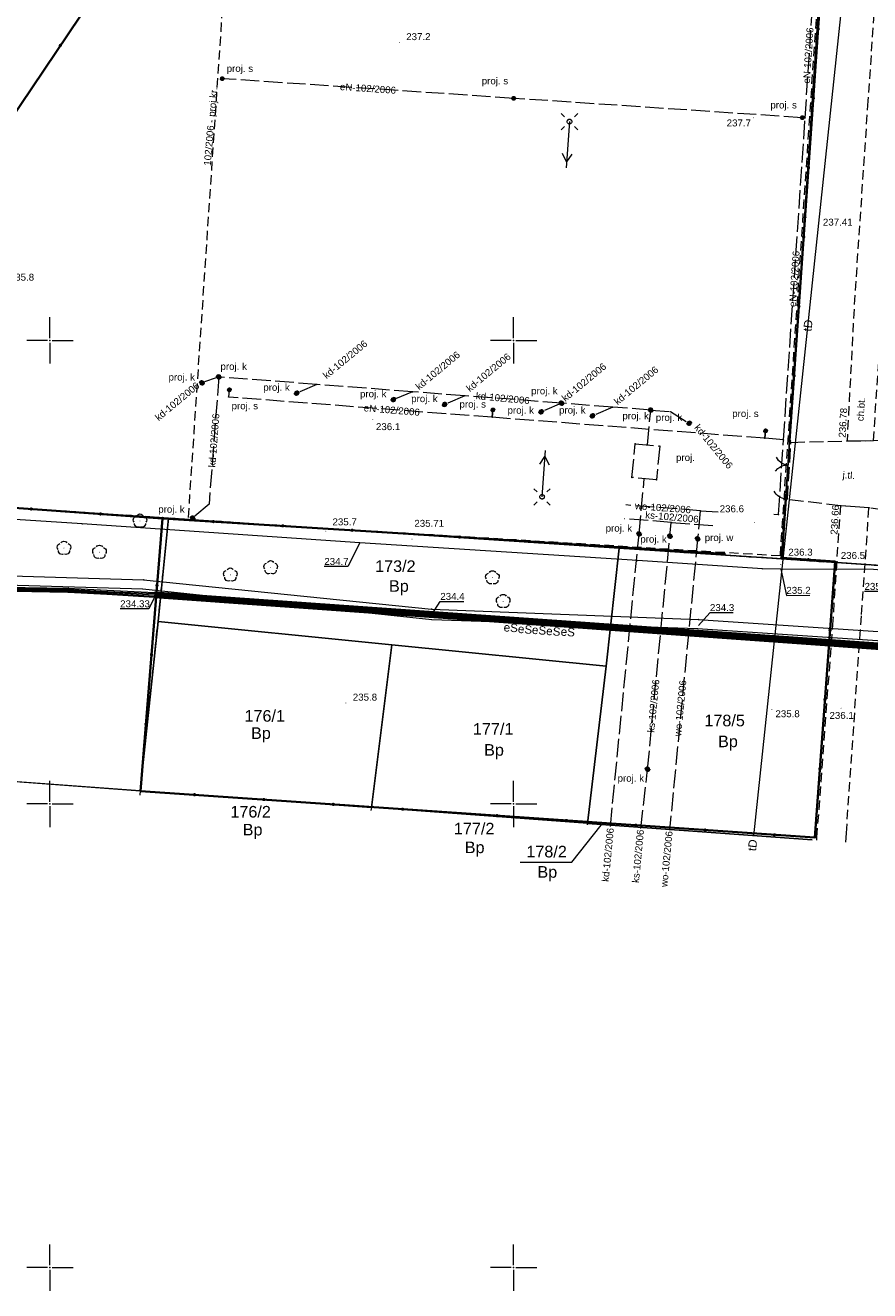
# Model space of a CAD drawing. Header units: metres. Extents: x 6603648 to 6604252, y 5739748 to 5740166.
# Tile 83 of 114: x 6604047 to 6604138, y 5739748 to 5739884. Entities that reach past the tile are written whole.
import ezdxf
from ezdxf.enums import TextEntityAlignment as Align

# ---------------------------------------------------------------- set-up
doc = ezdxf.new("R2010")
doc.units = ezdxf.units.M
doc.header["$PDSIZE"] = 0.75
for name, pattern in [('ARK_LIN', [50, 50, 0]), ('PRZER1-1', [1, 0.5, -0.5]), ('PRZER2-1', [1.5, 1, -0.5]), ('PRZER3-1', [2, 1.5, -0.5]), ('PRZER4-1', [2.5, 2, -0.5])]:
    doc.linetypes.add(name, pattern=pattern)
doc.layers.get('0').update_dxf_attribs({"linetype": 'CONTINUOUS'})
for name, color, linetype, lineweight, true_color in [('GEPPGD', 7, 'CONTINUOUS', 18, 0x008000), ('GESDZI', 7, 'CONTINUOUS', 18, 0x008000), ('GESDZI_O', 7, 'CONTINUOUS', 18, 0x008000), ('GESUZY', 7, 'CONTINUOUS', 18, 0x008000), ('GESUZY_O', 7, 'CONTINUOUS', 18, 0x008000), ('GPLKRW', 9, 'CONTINUOUS', 18, 0x808080), ('GPLKRW_O', 9, 'CONTINUOUS', 18, 0x808080), ('GSLKBR', 7, 'CONTINUOUS', 18, 0x0a0909), ('GSLKFU', 7, 'CONTINUOUS', 18, 0x0a0909), ('GSLKOG', 7, 'CONTINUOUS', 35, 0x0a0909), ('GSPPRB', 7, 'CONTINUOUS', 18, 0x0a0909), ('GSPRDL', 7, 'CONTINUOUS', 18, 0x008000), ('GSPWPN', 7, 'CONTINUOUS', 13, 0x0a0909), ('GSPWPN_O', 7, 'CONTINUOUS', 13, 0x0a0909), ('GSPWPS', 7, 'CONTINUOUS', 13, 0x0a0909), ('GSPWPS_O', 7, 'CONTINUOUS', 13, 0x0a0909), ('GSSINN', 7, 'CONTINUOUS', 18, 0x0a0909), ('GSSKOA', 7, 'CONTINUOUS', 18, 0x0a0909), ('GSSKOA_O', 7, 'CONTINUOUS', 18, 0x0a0909), ('GSSKOD', 7, 'CONTINUOUS', 18, 0x0a0909), ('GSSKOD_O', 7, 'CONTINUOUS', 18, 0x0a0909), ('GULENN', 1, 'CONTINUOUS', 18, 0xff0000), ('GULEOR', 1, 'CONTINUOUS', 35, 0xff0000), ('GULESN', 1, 'CONTINUOUS', 18, 0xff0000), ('GULESN_O', 1, 'CONTINUOUS', 18, 0xff0000), ('GULEWN', 1, 'CONTINUOUS', 18, 0xff0000), ('GULTPR', 7, 'CONTINUOUS', 18, 0xff9100), ('GULTPR_O', 7, 'CONTINUOUS', 18, 0xff9100), ('GUPISL', 7, 'CONTINUOUS', 18, 0x0a0909), ('GZLENN', 1, 'CONTINUOUS', 18, 0xff0000), ('GZLENN_O', 1, 'CONTINUOUS', 18, 0xff0000), ('GZLKDP', 7, 'CONTINUOUS', 18, 0x803300), ('GZLKDP_O', 7, 'CONTINUOUS', 18, 0x803300), ('GZLKSP', 7, 'CONTINUOUS', 18, 0x803300), ('GZLKSP_O', 7, 'CONTINUOUS', 18, 0x803300), ('GZLWOP', 5, 'CONTINUOUS', 18, 0x0000ff), ('GZLWOP_O', 5, 'CONTINUOUS', 18, 0x0000ff), ('GZPISL', 7, 'CONTINUOUS', 18, 0x0a0909), ('GZPISL_O', 7, 'CONTINUOUS', 18, 0x0a0909), ('GZPKKS', 7, 'CONTINUOUS', 18, 0x803300), ('GZPKKS_O', 7, 'CONTINUOUS', 18, 0x803300), ('GZPKSD', 7, 'CONTINUOUS', 18, 0x803300), ('GZPKSD_O', 7, 'CONTINUOUS', 18, 0x803300), ('GZPWSD', 5, 'CONTINUOUS', 18, 0x0000ff), ('GZPWSD_O', 5, 'CONTINUOUS', 18, 0x0000ff), ('GZSIKP', 7, 'CONTINUOUS', 18, 0x0a0909), ('GZSIKP_O', 7, 'CONTINUOUS', 18, 0x0a0909)]:
    doc.layers.add(name, color=color, linetype=linetype, lineweight=lineweight, true_color=true_color)
doc.layers.add('GUPESH', color=1, linetype='CONTINUOUS', true_color=0xff0000)
doc.layers.add('GUPESH_O', color=1, linetype='CONTINUOUS', true_color=0xff0000)
doc.layers.add('PKT_ARK', color=7, linetype='ARK_LIN', lineweight=18)
doc.styles.add('Arial', font='arial.ttf')

# ---------------------------------------------------------------- blocks, each defined once
blk = doc.blocks.new('GSPPRB0')
at = {"color": 0, "lineweight": 18}
blk.add_lwpolyline([(-0.007955, 0.0225), (0.007955, 0.0225), (0.0225, 0.007955), (0.0225, -0.007955), (0.007955, -0.0225), (-0.007955, -0.0225), (-0.0225, -0.007955), (-0.0225, 0.007955)], close=True, dxfattribs=at)
blk = doc.blocks.new('GSPWPS1')
blk.add_hatch(color=0).paths.add_polyline_path([(0, 0.045), (-0.011647, 0.043467), (-0.0225, 0.038971), (-0.03182, 0.03182), (-0.038971, 0.0225), (-0.043467, 0.011647), (-0.045, 0), (-0.043467, -0.011647), (-0.038971, -0.0225), (-0.03182, -0.03182), (-0.0225, -0.038971), (-0.011647, -0.043467), (0, -0.045), (0.011647, -0.043467), (0.0225, -0.038971), (0.03182, -0.03182), (0.038971, -0.0225), (0.043467, -0.011647), (0.045, 0), (0.043467, 0.011647), (0.038971, 0.0225), (0.03182, 0.03182), (0.0225, 0.038971), (0.011647, 0.043467)])
blk = doc.blocks.new('GUPESH1')
blk.add_hatch(color=0).paths.add_polyline_path([(0, 0.045), (-0.011647, 0.043467), (-0.0225, 0.038971), (-0.03182, 0.03182), (-0.038971, 0.0225), (-0.043467, 0.011647), (-0.045, 0), (-0.043467, -0.011647), (-0.038971, -0.0225), (-0.03182, -0.03182), (-0.0225, -0.038971), (-0.011647, -0.043467), (0, -0.045), (0.011647, -0.043467), (0.0225, -0.038971), (0.03182, -0.03182), (0.038971, -0.0225), (0.043467, -0.011647), (0.045, 0), (0.043467, 0.011647), (0.038971, 0.0225), (0.03182, 0.03182), (0.0225, 0.038971), (0.011647, 0.043467)])
blk = doc.blocks.new('GSPRDL1')
blk.add_hatch(color=0).paths.add_polyline_path([(-0.045, 0), (-0.042798, -0.013906), (-0.036406, -0.02645), (-0.02645, -0.036406), (-0.013906, -0.042798), (0, -0.045), (0.013906, -0.042798), (0.02645, -0.036406), (0.036406, -0.02645), (0.042798, -0.013906), (0.045, 0), (0.042798, 0.013906), (0.036406, 0.02645), (0.02645, 0.036406), (0.013906, 0.042798), (0, 0.045), (-0.013906, 0.042798), (-0.02645, 0.036406), (-0.036406, 0.02645), (-0.042798, 0.013906)])
at = {"color": 0}
for points in [[(-0.646351, 0.068773), (-0.677512, 0.194901), (-0.663766, 0.324092), (-0.606763, 0.440839), (-0.513345, 0.531129), (-0.394725, 0.584125), (-0.265141, 0.593465)], [(-0.134326, 0.635969), (-0.024001, 0.70458), (0.103115, 0.731429), (0.231763, 0.713292), (0.346501, 0.652348), (0.433559, 0.55591), (0.482485, 0.435555)], [(0.563333, 0.324277), (0.662679, 0.240553), (0.727494, 0.127956), (0.75, 0), (0.727494, -0.127956), (0.662679, -0.240553), (0.563333, -0.324277)], [(-0.265141, -0.593465), (-0.394725, -0.584125), (-0.513345, -0.531129), (-0.606763, -0.440839), (-0.663766, -0.324092), (-0.677512, -0.194901), (-0.646351, -0.068773)], [(0.482485, -0.435555), (0.433559, -0.55591), (0.346501, -0.652348), (0.231763, -0.713292), (0.103115, -0.731429), (-0.024001, -0.70458), (-0.134326, -0.635969)]]:
    blk.add_lwpolyline(points, dxfattribs=at)
blk = doc.blocks.new('GSPWPN1')
blk.add_hatch(color=0).paths.add_polyline_path([(0, 0.045), (-0.011647, 0.043467), (-0.0225, 0.038971), (-0.03182, 0.03182), (-0.038971, 0.0225), (-0.043467, 0.011647), (-0.045, 0), (-0.043467, -0.011647), (-0.038971, -0.0225), (-0.03182, -0.03182), (-0.0225, -0.038971), (-0.011647, -0.043467), (0, -0.045), (0.011647, -0.043467), (0.0225, -0.038971), (0.03182, -0.03182), (0.038971, -0.0225), (0.043467, -0.011647), (0.045, 0), (0.043467, 0.011647), (0.038971, 0.0225), (0.03182, 0.03182), (0.0225, 0.038971), (0.011647, 0.043467)])
blk = doc.blocks.new('GZPWSD1')
at = {"color": 0}
for points in [[(-0.25, 0), (-0.241481, 0.064705), (-0.216506, 0.125), (-0.176777, 0.176777), (-0.125, 0.216506), (-0.064705, 0.241481), (0, 0.25)], [(0.25, 0), (0.241481, -0.064705), (0.216506, -0.125), (0.176777, -0.176777), (0.125, -0.216506), (0.064705, -0.241481), (0, -0.25)]]:
    blk.add_lwpolyline(points, dxfattribs=at)
at = {"color": 7, "lineweight": 50, "true_color": 0xffffff}
blk.add_lwpolyline([(0, 0.125), (-0.038627, 0.118882), (-0.073473, 0.101127), (-0.101127, 0.073473), (-0.118882, 0.038627), (-0.125, 0), (-0.118882, -0.038627), (-0.101127, -0.073473), (-0.073473, -0.101127), (-0.038627, -0.118882), (0, -0.125), (0.038627, -0.118882), (0.073473, -0.101127), (0.101127, -0.073473), (0.118882, -0.038627), (0.125, 0), (0.118882, 0.038627), (0.101127, 0.073473), (0.073473, 0.101127), (0.038627, 0.118882)], close=True, dxfattribs=at)
blk = doc.blocks.new('GZPKSD1')
at = {"color": 0}
for points in [[(-0.25, 0), (-0.241481, 0.064705), (-0.216506, 0.125), (-0.176777, 0.176777), (-0.125, 0.216506), (-0.064705, 0.241481), (0, 0.25)], [(0.25, 0), (0.241481, -0.064705), (0.216506, -0.125), (0.176777, -0.176777), (0.125, -0.216506), (0.064705, -0.241481), (0, -0.25)]]:
    blk.add_lwpolyline(points, dxfattribs=at)
at = {"color": 7, "lineweight": 50, "true_color": 0xffffff}
blk.add_lwpolyline([(0, 0.125), (-0.038627, 0.118882), (-0.073473, 0.101127), (-0.101127, 0.073473), (-0.118882, 0.038627), (-0.125, 0), (-0.118882, -0.038627), (-0.101127, -0.073473), (-0.073473, -0.101127), (-0.038627, -0.118882), (0, -0.125), (0.038627, -0.118882), (0.073473, -0.101127), (0.101127, -0.073473), (0.118882, -0.038627), (0.125, 0), (0.118882, 0.038627), (0.101127, 0.073473), (0.073473, 0.101127), (0.038627, 0.118882)], close=True, dxfattribs=at)
blk = doc.blocks.new('GZPKKS1')
at = {"color": 0}
for points in [[(-0.25, 0), (-0.241481, 0.064705), (-0.216506, 0.125), (-0.176777, 0.176777), (-0.125, 0.216506), (-0.064705, 0.241481), (0, 0.25)], [(0.25, 0), (0.241481, -0.064705), (0.216506, -0.125), (0.176777, -0.176777), (0.125, -0.216506), (0.064705, -0.241481), (0, -0.25)]]:
    blk.add_lwpolyline(points, dxfattribs=at)
at = {"color": 7, "lineweight": 50, "true_color": 0xffffff}
blk.add_lwpolyline([(0, 0.125), (-0.038627, 0.118882), (-0.073473, 0.101127), (-0.101127, 0.073473), (-0.118882, 0.038627), (-0.125, 0), (-0.118882, -0.038627), (-0.101127, -0.073473), (-0.073473, -0.101127), (-0.038627, -0.118882), (0, -0.125), (0.038627, -0.118882), (0.073473, -0.101127), (0.101127, -0.073473), (0.118882, -0.038627), (0.125, 0), (0.118882, 0.038627), (0.101127, 0.073473), (0.073473, 0.101127), (0.038627, 0.118882)], close=True, dxfattribs=at)
blk = doc.blocks.new('GUPISL1_4')
at = {"color": 0}
blk.add_lwpolyline([(0.25, 0), (0.241481, -0.064705), (0.216506, -0.125), (0.176777, -0.176777), (0.125, -0.216506), (0.064705, -0.241481), (0, -0.25), (-0.064705, -0.241481), (-0.125, -0.216506), (-0.176777, -0.176777), (-0.216506, -0.125), (-0.241481, -0.064705), (-0.25, 0), (-0.241481, 0.064705), (-0.216506, 0.125), (-0.176777, 0.176777), (-0.125, 0.216506), (-0.064705, 0.241481), (0, 0.25), (0.064705, 0.241481), (0.125, 0.216506), (0.176777, 0.176777), (0.216506, 0.125), (0.241481, 0.064705)], close=True, dxfattribs=at)
blk = doc.blocks.new('GUPISL1_10')
at = {"color": 0}
for points in [[(-0.883883, 0.883883), (-0.53033, 0.53033)], [(0.883883, 0.883883), (0.53033, 0.53033)], [(-0.883883, -0.883883), (-0.53033, -0.53033)], [(0.883883, -0.883883), (0.53033, -0.53033)]]:
    blk.add_lwpolyline(points, dxfattribs=at)
blk.add_lwpolyline([(0.25, 0), (0.234922, -0.085505), (0.19151, -0.160697), (0.125, -0.216507), (0.064705, -0.241482), (0, -0.25), (-0.064705, -0.241482), (-0.125, -0.216507), (-0.183262, -0.170042), (-0.225242, -0.10847), (-0.247207, -0.03726), (-0.247207, 0.03726), (-0.225242, 0.10847), (-0.183262, 0.170042), (-0.125, 0.216507), (-0.05563, 0.243732), (0.018682, 0.2493), (0.091335, 0.232718), (0.155872, 0.195458), (0.20656, 0.14083), (0.238893, 0.07369)], close=True, dxfattribs=at)
blk = doc.blocks.new('GEPPGD1_2')
blk.add_hatch(color=0).paths.add_polyline_path([(-0.045, 0), (-0.042798, -0.013906), (-0.036406, -0.02645), (-0.02645, -0.036406), (-0.013906, -0.042798), (0, -0.045), (0.013906, -0.042798), (0.02645, -0.036406), (0.036406, -0.02645), (0.042798, -0.013906), (0.045, 0), (0.042798, 0.013906), (0.036406, 0.02645), (0.02645, 0.036406), (0.013906, 0.042798), (0, 0.045), (-0.013906, 0.042798), (-0.02645, 0.036406), (-0.036406, 0.02645), (-0.042798, 0.013906)])
blk = doc.blocks.new('GZPISL1')
at = {"color": 0}
for points in [[(-0.2, 0), (-0.193185, 0.051764), (-0.173205, 0.1), (-0.141421, 0.141421), (-0.1, 0.173205), (-0.051764, 0.193185), (0, 0.2)], [(0.2, 0), (0.193185, -0.051764), (0.173205, -0.1), (0.141421, -0.141421), (0.1, -0.173205), (0.051764, -0.193185), (0, -0.2)]]:
    blk.add_lwpolyline(points, dxfattribs=at)
at = {"color": 7, "lineweight": 50, "true_color": 0xffffff}
blk.add_lwpolyline([(0, 0.1), (-0.030902, 0.095106), (-0.058779, 0.080902), (-0.080902, 0.058779), (-0.095106, 0.030902), (-0.1, 0), (-0.095106, -0.030902), (-0.080902, -0.058779), (-0.058779, -0.080902), (-0.030902, -0.095106), (0, -0.1), (0.030902, -0.095106), (0.058779, -0.080902), (0.080902, -0.058779), (0.095106, -0.030902), (0.1, 0), (0.095106, 0.030902), (0.080902, 0.058779), (0.058779, 0.080902), (0.030902, 0.095106)], close=True, dxfattribs=at)
blk = doc.blocks.new('GSLKFU1')
at = {"color": 0}
blk.add_lwpolyline([(0, 0), (-0.012833, -0.195789), (-0.051111, -0.388229), (-0.114181, -0.574025), (-0.200962, -0.75), (-0.30997, -0.913142), (-0.43934, -1.06066), (-0.586858, -1.19003), (-0.75, -1.299038)], dxfattribs=at)
blk = doc.blocks.new('GSLKBR1')
at = {"color": 0}
for points in [[(0, 0), (-0.051111, -0.388229), (-0.200962, -0.75), (-0.43934, -1.06066), (-0.75, -1.299038)], [(0.75, -1.299038), (0.43934, -1.06066), (0.200962, -0.75), (0.051111, -0.388229), (0, 0)]]:
    blk.add_lwpolyline(points, dxfattribs=at)
blk = doc.blocks.new('GSLKOG2')
blk.add_hatch(color=0).paths.add_polyline_path([(0, 0.175), (-0.045293, 0.169037), (-0.0875, 0.151554), (-0.123744, 0.123744), (-0.151554, 0.0875), (-0.169037, 0.045293), (-0.175, 0), (-0.169037, -0.045293), (-0.151554, -0.0875), (-0.123744, -0.123744), (-0.0875, -0.151554), (-0.045293, -0.169037), (0, -0.175), (0.045293, -0.169037), (0.0875, -0.151554), (0.123744, -0.123744), (0.151554, -0.0875), (0.169037, -0.045293), (0.175, 0), (0.169037, 0.045293), (0.151554, 0.0875), (0.123744, 0.123744), (0.0875, 0.151554), (0.045293, 0.169037)])
blk = doc.blocks.new('GSLKOG1')
blk.add_hatch(color=0).paths.add_polyline_path([(0, 0.175), (-0.045293, 0.169037), (-0.0875, 0.151554), (-0.123744, 0.123744), (-0.151554, 0.0875), (-0.169037, 0.045293), (-0.175, 0), (-0.169037, -0.045293), (-0.151554, -0.0875), (-0.123744, -0.123744), (-0.0875, -0.151554), (-0.045293, -0.169037), (0, -0.175), (0.045293, -0.169037), (0.0875, -0.151554), (0.123744, -0.123744), (0.151554, -0.0875), (0.169037, -0.045293), (0.175, 0), (0.169037, 0.045293), (0.151554, 0.0875), (0.123744, 0.123744), (0.0875, 0.151554), (0.045293, 0.169037)])
blk = doc.blocks.new('GULENN1')
at = {"color": 0}
for points in [[(0, 0), (5, 0)], [(3.491081, 0.5), (4.357107, 0), (3.491081, -0.5)]]:
    blk.add_lwpolyline(points, dxfattribs=at)
blk = doc.blocks.new('ASS_SYM', base_point=(826.5, 303.25))
at = {"layer": 'PKT_ARK'}
for p, q in [((826.5, 303.5), (826.5, 305.75)), ((826.25, 303.25), (824, 303.25)), ((826.75, 303.25), (829, 303.25)), ((826.5, 303), (826.5, 300.75))]:
    blk.add_line(p, q, dxfattribs=at)
blk.add_point((826.5, 303.25), dxfattribs=at)
blk.add_point((826.5, 303.25), dxfattribs=at)

msp = doc.modelspace()

# ---------------------------------------------------------------- linework, layer by layer
at = {"layer": 'GESDZI', "color": 96, "linetype": 'Continuous', "lineweight": 18, "true_color": 0x008000}
for p, q in [((6604134.09, 5739903.98), (6604131.95, 5739871.82)), ((6604131.95, 5739871.82), (6604131.15, 5739859.81)), ((6604131.15, 5739859.81), (6604129.12, 5739829.44)), ((6604062.77, 5739830.84), (6604014.55, 5739834.06)), ((6604111.39, 5739827.61), (6604062.77, 5739830.84)), ((6604129.12, 5739829.44), (6604128.92, 5739826.44)), ((6604128.92, 5739826.44), (6604111.39, 5739827.61)), ((6604011.16, 5739804.97), (6604059.73, 5739801.43)), ((6604059.73, 5739801.43), (6604059.68, 5739800.97)), ((6604059.73, 5739801.43), (6604084.66, 5739799.61)), ((6604084.66, 5739799.61), (6604084.62, 5739799.3))]:
    msp.add_line(p, q, dxfattribs=at)
for points in [[(6604196.08, 5739821.95), (6604163.88, 5739824.11), (6604151.94, 5739824.9), (6604128.92, 5739826.44), (6604129.12, 5739829.44), (6604131.15, 5739859.81), (6604131.95, 5739871.82), (6604134.09, 5739903.98), (6604135.4, 5739923.52), (6604136.19, 5739935.43), (6604162.47, 5739933.62), (6604172.74, 5739932.92), (6604174.97, 5739932.82), (6604197.3, 5739931.89), (6604203.44, 5739931.58), (6604202.44, 5739916.9), (6604201.1, 5739896.98), (6604199.76, 5739877.24), (6604198.87, 5739863.88), (6604198.07, 5739851.9)], [(6604011.16, 5739804.97), (6604013.43, 5739824.3), (6604014.55, 5739834.06), (6604062.77, 5739830.84), (6604061.66, 5739819.7), (6604059.73, 5739801.43)], [(6604086.88, 5739817.18), (6604061.66, 5739819.7), (6604062.77, 5739830.84), (6604111.39, 5739827.61), (6604109.98, 5739814.88)], [(6604061.66, 5739819.7), (6604086.88, 5739817.18), (6604084.66, 5739799.61), (6604059.73, 5739801.43)], [(6604084.66, 5739799.61), (6604086.88, 5739817.18), (6604109.98, 5739814.88), (6604107.99, 5739797.9)]]:
    msp.add_lwpolyline(points, close=True, dxfattribs=at)
for points in [[(6604132.2, 5739796.13), (6604107.99, 5739797.9), (6604109.98, 5739814.88), (6604111.39, 5739827.61), (6604128.92, 5739826.44), (6604151.94, 5739824.9), (6604148.93, 5739795.01)], [(6604107.97, 5739797.75), (6604107.99, 5739797.9), (6604132.2, 5739796.13)]]:
    msp.add_lwpolyline(points, dxfattribs=at)
at = {"layer": 'GESDZI_O', "color": 96, "linetype": 'Continuous', "lineweight": 0, "true_color": 0x008000}
msp.add_lwpolyline([(6604100.7, 5739793.73), (6604106.27, 5739793.73), (6604109.45, 5739797.71)], dxfattribs=at)
at = {"layer": 'GESUZY', "color": 96, "linetype": 'PRZER1-1', "lineweight": 18, "true_color": 0x008000}
for points in [[(6604226.42, 5739825.71), (6604205, 5739821.48), (6604196.08, 5739821.95), (6604163.88, 5739824.11), (6604151.94, 5739824.9), (6604128.92, 5739826.44), (6604111.39, 5739827.61), (6604062.77, 5739830.84), (6604014.55, 5739834.06)], [(6604014.55, 5739834.06), (6604062.77, 5739830.84), (6604111.39, 5739827.61), (6604128.92, 5739826.44), (6604151.94, 5739824.9), (6604163.88, 5739824.11), (6604196.08, 5739821.95), (6604205, 5739821.48), (6604204.8, 5739819.36), (6604202.94, 5739802.07), (6604202.87, 5739796.39), (6604218.25, 5739794.82), (6604224.32, 5739794.2)]]:
    msp.add_lwpolyline(points, dxfattribs=at)
at = {"layer": 'GPLKRW', "color": 8, "linetype": 'PRZER2-1', "lineweight": 18, "true_color": 0x808080}
msp.add_lwpolyline([(6604064.88, 5739830.66), (6604128.77, 5739826.79), (6604135.08, 5739920.84), (6604071.29, 5739926.19)], close=True, dxfattribs=at)
at = {"layer": 'GSLKBR', "color": 18, "linetype": 'Continuous', "lineweight": 18, "true_color": 0x0a0909}
msp.add_lwpolyline([(6604129.77, 5739839.16), (6604129.42, 5739833.96)], dxfattribs=at)
at = {"layer": 'GSLKFU', "color": 18, "linetype": 'Continuous', "lineweight": 18, "true_color": 0x0a0909}
msp.add_lwpolyline([(6604129.42, 5739833.96), (6604129.35, 5739832.91)], dxfattribs=at)
at = {"layer": 'GSLKOG', "color": 18, "linetype": 'Continuous', "lineweight": 35, "true_color": 0x0a0909}
for p, q in [((6604018.85, 5739833.91), (6604062.12, 5739830.81)), ((6604062.12, 5739830.81), (6604088.09, 5739829.18)), ((6604088.09, 5739829.18), (6604122.7, 5739826.98))]:
    msp.add_line(p, q, dxfattribs=at)
for points in [[(6604129.77, 5739839.16), (6604135.41, 5739920.56), (6604136.19, 5739935.43)], [(6604080.56, 5739925.38), (6604062.31, 5739898.45), (6604027.36, 5739846.54)], [(6604128.92, 5739826.54), (6604129.35, 5739832.91)], [(6604062.12, 5739830.81), (6604059.78, 5739801.4), (6604093.84, 5739799.04), (6604132.5, 5739796.37), (6604134.67, 5739826.17), (6604128.92, 5739826.54)]]:
    msp.add_lwpolyline(points, dxfattribs=at)
at = {"layer": 'GSSINN', "color": 18, "linetype": 'PRZER2-1', "lineweight": 18, "true_color": 0x0a0909}
for p, q in [((6604014.55, 5739834.06), (6604062.77, 5739830.84)), ((6604062.77, 5739830.84), (6604059.73, 5739801.43)), ((6604059.73, 5739801.43), (6604059.68, 5739800.97))]:
    msp.add_line(p, q, dxfattribs=at)
at = {"layer": 'GSSKOA', "color": 18, "linetype": 'PRZER3-1', "lineweight": 18, "true_color": 0x0a0909}
msp.add_lwpolyline([(6604143.92, 5739829.06), (6604141.98, 5739831.39), (6604138.33, 5739831.95), (6604135.24, 5739832.18), (6604129.54, 5739832.84), (6604129.91, 5739839.01), (6604135.96, 5739839.17), (6604138.81, 5739839.2), (6604142.07, 5739839.41), (6604144.73, 5739841.48)], close=True, dxfattribs=at)
at = {"layer": 'GSSKOD', "color": 18, "linetype": 'PRZER2-1', "lineweight": 18, "true_color": 0x0a0909}
for p, q in [((6604139.79, 5739898.68), (6604138.21, 5739875.84)), ((6604138.21, 5739875.84), (6604136.8, 5739854.88)), ((6604135.24, 5739832.18), (6604134.43, 5739819.82)), ((6604138.33, 5739831.95), (6604135.24, 5739832.18)), ((6604137.52, 5739820.44), (6604138.33, 5739831.95)), ((6604135.89, 5739796.87), (6604137.52, 5739820.44)), ((6604134.43, 5739819.82), (6604132.68, 5739796.34)), ((6604132.68, 5739796.34), (6604132.66, 5739796.1)), ((6604135.82, 5739795.89), (6604135.89, 5739796.87))]:
    msp.add_line(p, q, dxfattribs=at)
msp.add_lwpolyline([(6604138.81, 5739839.2), (6604139.83, 5739854.17), (6604145.49, 5739853.77), (6604149.54, 5739913.79), (6604166.97, 5739912.56, 0.0639), (6604168.25, 5739912.65, 0.041606), (6604169.68, 5739913.18, 0.08417), (6604171.07, 5739913.99, 0.091258), (6604172.68, 5739916.08), (6604174.17, 5739934.38), (6604173.65, 5739935.39), (6604172.9, 5739932.22), (6604172.14, 5739931.31), (6604147.41, 5739933.11), (6604145.64, 5739935.26), (6604145.52, 5739937.01), (6604142.38, 5739937.21), (6604141.05, 5739916.17), (6604139.79, 5739898.68), (6604138.21, 5739875.84), (6604136.8, 5739854.88), (6604135.96, 5739839.17)], format="xyb", close=True, dxfattribs=at)
at = {"layer": 'GULENN', "color": 1, "linetype": 'Continuous', "lineweight": 18, "true_color": 0xff0000}
msp.add_lwpolyline([(6603973.5, 5739830.24), (6604026.86, 5739825.18), (6604060.1, 5739824.19), (6604091.15, 5739821.03), (6604119.92, 5739819.9), (6604179.76, 5739815.91), (6604191.89, 5739815.36), (6604192.67, 5739814.83), (6604191.84, 5739814.36), (6604179.7, 5739814.92), (6604119.85, 5739818.91), (6604091.17, 5739819.88), (6604060.01, 5739823.18), (6604026.78, 5739824.13), (6603976.61, 5739828.96)], dxfattribs=at)
at = {"layer": 'GULEOR', "color": 1, "linetype": 'Continuous', "lineweight": 35, "true_color": 0xff0000}
for points in [[(6604061.26, 5739822.31), (6604155.65, 5739815.55)], [(6604155.65, 5739815.71), (6604061.27, 5739822.43)], [(6604061.28, 5739822.56), (6604155.65, 5739815.88)], [(6604155.65, 5739816.03), (6604061.29, 5739822.69)], [(6604061.3, 5739822.81), (6604155.65, 5739816.17)]]:
    msp.add_lwpolyline(points, dxfattribs=at)
at = {"layer": 'GULESN', "color": 1, "linetype": 'Continuous', "lineweight": 18, "true_color": 0xff0000}
for points in [[(6604026.45, 5739823.5), (6604051.96, 5739823.07), (6604056.14, 5739822.84), (6604061.28, 5739822.56), (6604155.65, 5739815.88), (6604156.86, 5739815.58), (6604171.29, 5739814.55), (6604176.12, 5739814.18), (6604191.29, 5739812.37), (6604192.12, 5739813.39), (6604197.15, 5739867.07), (6604196.52, 5739867.76), (6604195.41, 5739868.14)], [(6604026.49, 5739823.59), (6604051.97, 5739823.18), (6604056.14, 5739822.94), (6604061.29, 5739822.69), (6604155.65, 5739816.03), (6604156.89, 5739815.75), (6604171.3, 5739814.79), (6604176.13, 5739814.42), (6604191.05, 5739812.69), (6604191.88, 5739813.41), (6604196.86, 5739867.03), (6604196.46, 5739867.66), (6604195.4, 5739868.08)], [(6604026.52, 5739823.68), (6604051.97, 5739823.29), (6604056.14, 5739823.05), (6604061.3, 5739822.81), (6604155.65, 5739816.17), (6604156.92, 5739815.92), (6604171.31, 5739815.04), (6604176.15, 5739814.66), (6604190.8, 5739813.01), (6604191.64, 5739813.43), (6604196.56, 5739866.98), (6604196.4, 5739867.56), (6604195.38, 5739868.02)], [(6604026.38, 5739823.31), (6604051.95, 5739822.85), (6604056.13, 5739822.64), (6604061.26, 5739822.31), (6604155.65, 5739815.55), (6604156.8, 5739815.23), (6604171.27, 5739814.07), (6604176.08, 5739813.7), (6604191.77, 5739811.73), (6604192.6, 5739813.35), (6604196.43, 5739857.34), (6604193.86, 5739858.6), (6604193.41, 5739858.87)], [(6604026.41, 5739823.4), (6604051.95, 5739822.96), (6604056.13, 5739822.74), (6604061.27, 5739822.43), (6604155.65, 5739815.71), (6604156.83, 5739815.41), (6604171.28, 5739814.31), (6604176.1, 5739813.94), (6604191.53, 5739812.05), (6604192.36, 5739813.37), (6604195.98, 5739857.17), (6604193.86, 5739858.6), (6604193.41, 5739858.87)]]:
    msp.add_lwpolyline(points, dxfattribs=at)
at = {"layer": 'GULEWN', "color": 1, "linetype": 'Continuous', "lineweight": 18, "true_color": 0xff0000}
msp.add_lwpolyline([(6604226.33, 5739824.46), (6604205.47, 5739820.41), (6604195.97, 5739820.81), (6604192.21, 5739821.01), (6604138.81, 5739825.28), (6604128.84, 5739825.34), (6604126.84, 5739825.37), (6604113.37, 5739826.26), (6604083.43, 5739828.18), (6604053.49, 5739830.21), (6604029.54, 5739831.78)], dxfattribs=at)
at = {"layer": 'GULTPR', "color": 30, "linetype": 'Continuous', "lineweight": 18, "true_color": 0xff9100}
msp.add_lwpolyline([(6604125.91, 5739796.55), (6604141.11, 5739939.95)], dxfattribs=at)
at = {"layer": 'GUPESH_O', "color": 1, "linetype": 'Continuous', "lineweight": 13, "true_color": 0xff0000, "flags": 128}
for points in [[(6604083.43, 5739828.18), (6604082.11, 5739825.62), (6604079.59, 5739825.62)], [(6604128.84, 5739825.34), (6604129.42, 5739822.5), (6604131.94, 5739822.51)], [(6604141.95, 5739824.92), (6604140.37, 5739822.92), (6604137.85, 5739822.92)], [(6604061.26, 5739822.31), (6604060.65, 5739821.05), (6604057.57, 5739821.05)], [(6604091.17, 5739820.45), (6604092.1, 5739821.85), (6604094.62, 5739821.85)], [(6604121.18, 5739820.63), (6604119.96, 5739819.27)], [(6604123.7, 5739820.63), (6604123.7, 5739820.63), (6604121.18, 5739820.63)]]:
    msp.add_lwpolyline(points, dxfattribs=at)
at = {"layer": 'GZLENN', "color": 1, "linetype": 'PRZER4-1', "lineweight": 18, "true_color": 0xff0000}
for points in [[(6604131.44, 5739874), (6604133.56, 5739905.62)], [(6604131.44, 5739874), (6604131.14, 5739874.03), (6604100.01, 5739876.12), (6604068.58, 5739878.24)], [(6604128.07, 5739831.27), (6604128.57, 5739831.23), (6604129.11, 5739839.28), (6604131.44, 5739874)], [(6604129.11, 5739839.28), (6604127.1, 5739839.45), (6604127.18, 5739840.25), (6604127.1, 5739839.45), (6604097.7, 5739841.71), (6604097.77, 5739842.51), (6604097.7, 5739841.71), (6604069.28, 5739843.89), (6604069.35, 5739844.68)]]:
    msp.add_lwpolyline(points, dxfattribs=at)
at = {"layer": 'GZLKDP', "color": 36, "linetype": 'PRZER4-1', "lineweight": 18, "true_color": 0x803300}
for points in [[(6604068.21, 5739846.07), (6604067.16, 5739832.35), (6604065.39, 5739830.84)], [(6604068.21, 5739846.07), (6604066.39, 5739845.43)], [(6604114.79, 5739842.5), (6604110.69, 5739842.81), (6604105.16, 5739843.24), (6604094.74, 5739844.04), (6604089.11, 5739844.46), (6604078.79, 5739845.26), (6604068.21, 5739846.07)], [(6604078.79, 5739845.26), (6604076.61, 5739844.32)], [(6604089.11, 5739844.46), (6604087.04, 5739843.62)], [(6604094.74, 5739844.04), (6604092.56, 5739843.1)], [(6604105.16, 5739843.24), (6604102.98, 5739842.3)], [(6604110.69, 5739842.81), (6604108.51, 5739841.87)], [(6604114.43, 5739838.74), (6604114.79, 5739842.5)], [(6604114.79, 5739842.5), (6604116.93, 5739842.33), (6604118.94, 5739841.07)], [(6604110.44, 5739797.58), (6604113.53, 5739829.13), (6604114.09, 5739835.09)]]:
    msp.add_lwpolyline(points, dxfattribs=at)
at = {"layer": 'GZLKSP', "color": 36, "linetype": 'PRZER4-1', "lineweight": 18, "true_color": 0x803300}
for points in [[(6604117, 5739830.38), (6604111.98, 5739830.77)], [(6604113.73, 5739797.36), (6604114.45, 5739803.76), (6604116.86, 5739828.89), (6604117, 5739830.38)], [(6604117, 5739830.38), (6604121.94, 5739830.01)]]:
    msp.add_lwpolyline(points, dxfattribs=at)
at = {"layer": 'GZLWOP', "color": 5, "linetype": 'PRZER4-1', "lineweight": 18, "true_color": 0x0000ff}
for points in [[(6604120.14, 5739831.64), (6604112.09, 5739832.26)], [(6604120.14, 5739831.64), (6604119.85, 5739828.6), (6604116.82, 5739797.16)], [(6604120.14, 5739831.64), (6604122.06, 5739831.5)]]:
    msp.add_lwpolyline(points, dxfattribs=at)
at = {"layer": 'GZSIKP', "color": 18, "linetype": 'PRZER4-1', "lineweight": 18, "true_color": 0x0a0909}
msp.add_lwpolyline([(6604113.11, 5739838.86), (6604115.76, 5739838.61), (6604115.41, 5739834.97), (6604112.77, 5739835.22)], close=True, dxfattribs=at)

# ---------------------------------------------------------------- block references
at = {"layer": 'GEPPGD', "color": 96, "linetype": 'Continuous', "lineweight": 18, "true_color": 0x008000, "rotation": 90}
for p in [(6604131.95, 5739871.82), (6604131.15, 5739859.81), (6604062.77, 5739830.84), (6604129.12, 5739829.44), (6604111.39, 5739827.61), (6604128.92, 5739826.44), (6604061.66, 5739819.7), (6604086.88, 5739817.18), (6604109.98, 5739814.88), (6604059.73, 5739801.43), (6604084.66, 5739799.61), (6604107.99, 5739797.9)]:
    msp.add_blockref('GEPPGD1_2', p, dxfattribs=at)
at = {"layer": 'GSLKBR', "color": 18, "linetype": 'Continuous', "lineweight": 18, "true_color": 0x0a0909, "rotation": 266.1726703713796}
msp.add_blockref('GSLKBR1', (6604129.59, 5739836.56), dxfattribs=at)
at = {"layer": 'GSLKFU', "color": 18, "linetype": 'Continuous', "lineweight": 18, "true_color": 0x0a0909, "rotation": 266.1043126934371}
msp.add_blockref('GSLKFU1', (6604129.35, 5739832.91), dxfattribs=at)
at = {"layer": 'GSLKOG', "color": 18, "linetype": 'Continuous', "lineweight": 35, "true_color": 0x0a0909}
for name, p, rotation in [('GSLKOG2', (6604132.85, 5739883.6), 86.03319446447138), ('GSLKOG2', (6604132.85, 5739883.6), 86.03319446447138), ('GSLKOG2', (6604051.12, 5739881.83), 236.0498637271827), ('GSLKOG2', (6604051.12, 5739881.83), 236.0498637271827), ('GSLKOG2', (6604132.33, 5739876.12), 86.03319446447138), ('GSLKOG2', (6604132.33, 5739876.12), 86.03319446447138), ('GSLKOG2', (6604131.81, 5739868.64), 86.03319446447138), ('GSLKOG2', (6604131.81, 5739868.64), 86.03319446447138), ('GSLKOG2', (6604131.29, 5739861.15), 86.03319446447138), ('GSLKOG2', (6604131.29, 5739861.15), 86.03319446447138), ('GSLKOG2', (6604130.77, 5739853.67), 86.03319446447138), ('GSLKOG2', (6604130.77, 5739853.67), 86.03319446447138), ('GSLKOG2', (6604130.25, 5739846.19), 86.03319446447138), ('GSLKOG2', (6604130.25, 5739846.19), 86.03319446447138), ('GSLKOG1', (6604129.77, 5739839.16), 86.03319446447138), ('GSLKOG1', (6604129.35, 5739832.91), 86.19453799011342), ('GSLKOG2', (6604047.97, 5739831.82), 355.9021501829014), ('GSLKOG2', (6604055.45, 5739831.29), 355.9021501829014), ('GSLKOG1', (6604062.12, 5739830.81), 265.450857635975), ('GSLKOG2', (6604067.62, 5739830.46), 356.4085570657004), ('GSLKOG2', (6604075.11, 5739830), 356.4085570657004), ('GSLKOG2', (6604129.13, 5739829.72), 86.17208992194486), ('GSLKOG2', (6604082.59, 5739829.53), 356.4085570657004), ('GSLKOG2', (6604094.17, 5739828.79), 356.3628617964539), ('GSLKOG2', (6604101.65, 5739828.32), 356.3628617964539), ('GSLKOG2', (6604109.14, 5739827.84), 356.3628617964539), ('GSLKOG2', (6604116.62, 5739827.37), 356.3628617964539), ('GSLKOG1', (6604122.7, 5739826.98), 356.3628617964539), ('GSLKOG1', (6604128.92, 5739826.54), 176.3182171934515), ('GSLKOG2', (6604131.79, 5739826.36), 176.3182171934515), ('GSLKOG2', (6604131.79, 5739826.36), 176.3182171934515), ('GSLKOG2', (6604061.54, 5739823.58), 265.450857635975), ('GSLKOG2', (6604061.54, 5739823.58), 265.450857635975), ('GSLKOG2', (6604134.13, 5739818.75), 85.83514166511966), ('GSLKOG2', (6604134.13, 5739818.75), 85.83514166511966), ('GSLKOG2', (6604060.95, 5739816.11), 265.450857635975), ('GSLKOG2', (6604060.95, 5739816.11), 265.450857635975), ('GSLKOG2', (6604133.58, 5739811.27), 85.83514166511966), ('GSLKOG2', (6604133.58, 5739811.27), 85.83514166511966), ('GSLKOG2', (6604060.36, 5739808.63), 265.450857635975), ('GSLKOG2', (6604060.36, 5739808.63), 265.450857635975), ('GSLKOG2', (6604133.04, 5739803.79), 85.83514166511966), ('GSLKOG2', (6604133.04, 5739803.79), 85.83514166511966), ('GSLKOG2', (6604065.59, 5739801), 356.0363398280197), ('GSLKOG2', (6604065.59, 5739801), 356.0363398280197), ('GSLKOG2', (6604073.07, 5739800.48), 356.0363398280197), ('GSLKOG2', (6604080.55, 5739799.96), 356.0363398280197), ('GSLKOG2', (6604088.03, 5739799.44), 356.0363398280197), ('GSLKOG2', (6604098.21, 5739798.74), 356.0492188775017), ('GSLKOG2', (6604098.21, 5739798.74), 356.0492188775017), ('GSLKOG2', (6604105.69, 5739798.22), 356.0492188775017), ('GSLKOG2', (6604113.17, 5739797.71), 356.0492188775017), ('GSLKOG2', (6604120.65, 5739797.19), 356.0492188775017), ('GSLKOG2', (6604120.65, 5739797.19), 356.0492188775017), ('GSLKOG2', (6604128.13, 5739796.67), 356.0492188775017), ('GSLKOG2', (6604128.13, 5739796.67), 356.0492188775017)]:
    msp.add_blockref(name, p, dxfattribs=dict(at, rotation=rotation))
at = {"layer": 'GSPPRB', "color": 18, "linetype": 'Continuous', "lineweight": 18, "true_color": 0x0a0909, "rotation": 90}
for p in [(6604131.44, 5739874), (6604078.79, 5739845.26), (6604069.28, 5739843.89), (6604089.11, 5739844.46), (6604094.74, 5739844.04), (6604110.69, 5739842.81), (6604116.93, 5739842.33), (6604097.7, 5739841.71), (6604127.1, 5739839.45), (6604113.11, 5739838.86), (6604114.43, 5739838.74), (6604115.76, 5739838.61), (6604129.11, 5739839.28), (6604129.77, 5739839.16), (6604135.96, 5739839.17), (6604112.77, 5739835.22), (6604114.09, 5739835.09), (6604115.41, 5739834.97), (6604129.42, 5739833.96), (6604129.35, 5739832.91), (6604067.16, 5739832.35), (6604120.14, 5739831.64), (6604128.57, 5739831.23), (6604135.24, 5739832.18), (6604138.33, 5739831.95), (6604053.49, 5739830.21), (6604064.88, 5739830.66), (6604117, 5739830.38), (6604088.09, 5739829.18), (6604113.37, 5739826.26), (6604128.77, 5739826.79), (6604128.92, 5739826.44), (6604126.84, 5739825.37), (6604051.96, 5739823.07), (6604051.97, 5739823.29), (6604051.97, 5739823.18), (6604056.14, 5739823.05), (6604060.01, 5739823.18), (6604060.1, 5739824.19), (6604051.95, 5739822.96), (6604051.95, 5739822.85), (6604056.13, 5739822.74), (6604056.13, 5739822.64), (6604056.14, 5739822.94), (6604056.14, 5739822.84), (6604061.26, 5739822.31), (6604061.27, 5739822.43), (6604061.28, 5739822.56), (6604061.29, 5739822.69), (6604061.3, 5739822.81), (6604091.15, 5739821.03), (6604091.17, 5739819.88), (6604119.85, 5739818.91), (6604119.92, 5739819.9), (6604132.5, 5739796.37)]:
    msp.add_blockref('GSPPRB0', p, dxfattribs=at)
at = {"layer": 'GSPRDL', "color": 96, "linetype": 'Continuous', "lineweight": 18, "true_color": 0x008000, "rotation": 90}
for p in [(6604059.71, 5739830.54), (6604051.51, 5739827.6), (6604055.34, 5739827.17), (6604073.8, 5739825.5), (6604069.45, 5739824.72), (6604097.72, 5739824.41), (6604098.88, 5739821.86)]:
    msp.add_blockref('GSPRDL1', p, dxfattribs=at)
at = {"layer": 'GSPWPN', "color": 18, "linetype": 'Continuous', "lineweight": 13, "true_color": 0x0a0909, "rotation": 90}
for p in [(6604087.67, 5739882.15), (6604125.85, 5739874.02), (6604084.82, 5739841.48), (6604125.98, 5739830.36), (6604079.76, 5739829.43), (6604128.81, 5739825.83), (6604136.27, 5739825.97), (6604081.91, 5739810.9), (6604127.86, 5739810.19), (6604135.32, 5739810.33)]:
    msp.add_blockref('GSPWPN1', p, dxfattribs=at)
at = {"layer": 'GSPWPS', "color": 18, "linetype": 'Continuous', "lineweight": 13, "true_color": 0x0a0909, "rotation": 90}
for p in [(6604131.58, 5739863.24), (6604135.96, 5739839.17), (6604135.24, 5739832.18), (6604138.33, 5739831.95), (6604089.05, 5739828.57)]:
    msp.add_blockref('GSPWPS1', p, dxfattribs=at)
at = {"layer": 'GULENN', "color": 1, "linetype": 'Continuous', "lineweight": 18, "true_color": 0xff0000}
for p, rotation in [((6604106.03, 5739873.62), 265.8168012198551), ((6604103.07, 5739833.15), 85.81680121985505)]:
    msp.add_blockref('GULENN1', p, dxfattribs=dict(at, rotation=rotation))
at = {"layer": 'GUPESH', "color": 1, "linetype": 'Continuous', "lineweight": 5, "true_color": 0xff0000, "rotation": 90}
for p in [(6604083.43, 5739828.18), (6604128.84, 5739825.34), (6604051.97, 5739823.29), (6604051.97, 5739823.18), (6604051.96, 5739823.07), (6604056.14, 5739823.05), (6604051.95, 5739822.96), (6604051.95, 5739822.85), (6604056.13, 5739822.74), (6604056.13, 5739822.64), (6604056.14, 5739822.94), (6604056.14, 5739822.84), (6604061.26, 5739822.31), (6604061.27, 5739822.43), (6604061.28, 5739822.56), (6604061.3, 5739822.81), (6604061.29, 5739822.69), (6604091.17, 5739820.45), (6604119.95, 5739819.28)]:
    msp.add_blockref('GUPESH1', p, dxfattribs=at)
at = {"layer": 'GUPISL', "color": 18, "linetype": 'Continuous', "lineweight": 18, "true_color": 0x0a0909, "rotation": 90}
for name, p in [('GUPISL1_10', (6604106.03, 5739873.61)), ('GUPISL1_4', (6604106.03, 5739873.62)), ('GUPISL1_10', (6604103.07, 5739833.13)), ('GUPISL1_4', (6604103.07, 5739833.15))]:
    msp.add_blockref(name, p, dxfattribs=at)
at = {"layer": 'GZPISL', "color": 18, "linetype": 'Continuous', "lineweight": 18, "true_color": 0x0a0909, "rotation": 90}
for p in [(6604068.58, 5739878.24), (6604100.01, 5739876.12), (6604131.14, 5739874.03), (6604069.35, 5739844.68), (6604097.77, 5739842.51), (6604127.18, 5739840.25)]:
    msp.add_blockref('GZPISL1', p, dxfattribs=at)
at = {"layer": 'GZPKKS', "color": 36, "linetype": 'Continuous', "lineweight": 18, "true_color": 0x803300}
for p in [(6604066.39, 5739845.43), (6604065.39, 5739830.84)]:
    msp.add_blockref('GZPKKS1', p, dxfattribs=at)
for p, rotation in [((6604076.61, 5739844.32), 267.882650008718), ((6604087.04, 5739843.62), 270.4744062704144), ((6604092.56, 5739843.1), 268.3456958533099), ((6604102.98, 5739842.3), 269.4399194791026), ((6604108.51, 5739841.87), 267.6788508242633), ((6604118.94, 5739841.07), 91.83258437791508)]:
    msp.add_blockref('GZPKKS1', p, dxfattribs=dict(at, rotation=rotation))
at = {"layer": 'GZPKSD', "color": 36, "linetype": 'Continuous', "lineweight": 18, "true_color": 0x803300}
for p in [(6604068.21, 5739846.07), (6604105.16, 5739843.24), (6604114.79, 5739842.5), (6604113.53, 5739829.13), (6604116.86, 5739828.89), (6604114.45, 5739803.76)]:
    msp.add_blockref('GZPKSD1', p, dxfattribs=at)
at = {"layer": 'GZPWSD', "color": 5, "linetype": 'Continuous', "lineweight": 18, "true_color": 0x0000ff}
msp.add_blockref('GZPWSD1', (6604119.85, 5739828.6), dxfattribs=at)
at = {"layer": 'PKT_ARK', "linetype": 'Continuous'}
for p in [(6604050, 5739850), (6604100, 5739850), (6604050, 5739800), (6604100, 5739800), (6604050, 5739750), (6604100, 5739750)]:
    msp.add_blockref('ASS_SYM', p, dxfattribs=at)

# ---------------------------------------------------------------- texts
at = {"layer": 'GESDZI_O', "color": 96, "linetype": 'Continuous', "lineweight": 0, "true_color": 0x008000, "style": 'Arial'}
for s, p in [('173/2', (6604087.25, 5739825.03)), ('176/1', (6604073.16, 5739808.88)), ('178/5', (6604122.76, 5739808.38)), ('177/1', (6604097.8, 5739807.47)), ('176/2', (6604071.64, 5739798.54)), ('177/2', (6604095.75, 5739796.72)), ('178/2', (6604103.56, 5739794.24))]:
    msp.add_text(s, height=1.25, rotation=360, dxfattribs=at).set_placement(p, align=Align.CENTER)
at = {"layer": 'GESUZY_O', "color": 96, "linetype": 'Continuous', "lineweight": 0, "true_color": 0x008000, "style": 'Arial'}
for p in [(6604087.63, 5739822.89), (6604072.75, 5739807.02), (6604123.12, 5739806.13), (6604097.89, 5739805.21), (6604071.85, 5739796.61), (6604095.8, 5739794.7), (6604103.64, 5739792.05)]:
    msp.add_text('Bp', height=1.25, rotation=360, dxfattribs=at).set_placement(p, align=Align.CENTER)
at = {"layer": 'GPLKRW_O', "color": 8, "linetype": 'Continuous', "lineweight": 0, "true_color": 0x808080, "style": 'Arial'}
msp.add_text('102/2006 - proj kr.', height=0.75, rotation=85.0093, dxfattribs=at).set_placement((6604067.7, 5739873.06), align=Align.CENTER)
at = {"layer": 'GSPWPN_O', "color": 18, "linetype": 'Continuous', "lineweight": 0, "true_color": 0x0a0909, "style": 'Arial'}
for s, p in [('237.2', (6604088.42, 5739882.4)), ('237.7', (6604122.98, 5739873.09)), ('235.8', (6604045.67, 5739856.45)), ('236.1', (6604085.16, 5739840.33)), ('236.6', (6604122.23, 5739831.47)), ('235.7', (6604080.47, 5739830.06)), ('236.3', (6604129.63, 5739826.79)), ('236.5', (6604135.29, 5739826.44)), ('235.8', (6604082.66, 5739811.15)), ('235.8', (6604128.24, 5739809.36)), ('236.1', (6604134.07, 5739809.18))]:
    msp.add_text(s, height=0.75, rotation=360, dxfattribs=at).set_placement(p)
at = {"layer": 'GSPWPS_O', "color": 18, "linetype": 'Continuous', "lineweight": 0, "true_color": 0x0a0909, "style": 'Arial'}
for s, rotation, p in [('237.41', 360, (6604133.36, 5739862.39)), ('236.78', 86.6745, (6604135.8, 5739839.5)), ('236.66', 86.5867, (6604134.92, 5739829.03)), ('235.71', 360, (6604089.3, 5739829.9))]:
    msp.add_text(s, height=0.75, rotation=rotation, dxfattribs=at).set_placement(p)
at = {"layer": 'GSSKOA_O', "color": 18, "linetype": 'Continuous', "lineweight": 0, "true_color": 0x0a0909, "style": 'Arial'}
msp.add_text('j.tl.', height=0.75, rotation=355.5559, dxfattribs=at).set_placement((6604136.13, 5739835.09), align=Align.CENTER)
at = {"layer": 'GSSKOD_O', "color": 18, "linetype": 'Continuous', "lineweight": 0, "true_color": 0x0a0909, "style": 'Arial'}
msp.add_text('ch.bt.', height=0.75, rotation=85.858, dxfattribs=at).set_placement((6604137.83, 5739842.55), align=Align.CENTER)
msp.add_text('ch.bt.', height=0.75, rotation=85.858, dxfattribs=at).set_placement((6604137.83, 5739842.55), align=Align.CENTER)
at = {"layer": 'GULESN_O', "color": 1, "linetype": 'Continuous', "lineweight": 0, "true_color": 0xff0000, "style": 'Arial'}
for rotation, p in [(355.9627, (6604099.67, 5739818.57)), (355.9511, (6604101.21, 5739818.4)), (355.9273, (6604102.72, 5739818.3)), (355.9036, (6604104.26, 5739818.18)), (355.9744, (6604105.82, 5739818.11))]:
    msp.add_text('eS', height=0.9, rotation=rotation, dxfattribs=at).set_placement(p, align=Align.CENTER)
at = {"layer": 'GULTPR_O', "color": 30, "linetype": 'Continuous', "lineweight": 0, "true_color": 0xff9100, "style": 'Arial'}
for p in [(6604132.19, 5739851.56), (6604126.21, 5739795.5)]:
    msp.add_text('tD', height=0.9, rotation=82.7996, dxfattribs=at).set_placement(p, align=Align.CENTER)
at = {"layer": 'GUPESH_O', "color": 1, "linetype": 'Continuous', "lineweight": 0, "true_color": 0xff0000, "style": 'Arial'}
for s, rotation, p in [('234.7', 360, (6604079.59, 5739825.79)), ('235.2', 0.1192, (6604129.42, 5739822.67)), ('235.9', 360, (6604137.85, 5739823.1)), ('234.33', 360, (6604057.57, 5739821.22)), ('234.4', 360, (6604092.1, 5739822.02)), ('234.3', 360, (6604121.18, 5739820.81))]:
    msp.add_text(s, height=0.75, rotation=rotation, dxfattribs=at).set_placement(p)
at = {"layer": 'GZLENN_O', "color": 1, "linetype": 'Continuous', "lineweight": 0, "true_color": 0xff0000, "style": 'Arial'}
for rotation, p in [(86.1704, (6604132.15, 5739880.71)), (356.1399, (6604084.27, 5739876.81)), (86.1527, (6604130.65, 5739856.62)), (355.3179, (6604086.84, 5739842.12))]:
    msp.add_text('eN-102/2006', height=0.75, rotation=rotation, dxfattribs=at).set_placement(p, align=Align.CENTER)
at = {"layer": 'GZLKDP_O', "color": 36, "linetype": 'Continuous', "lineweight": 0, "true_color": 0x803300, "style": 'Arial'}
for rotation, p in [(39.4113, (6604082.07, 5739847.67)), (39.5461, (6604092.06, 5739846.47)), (39.5338, (6604097.53, 5739846.27)), (39.4113, (6604107.83, 5739845.21)), (39.5338, (6604113.46, 5739844.86)), (39.6593, (6604063.96, 5739843.14)), (354.4829, (6604098.8, 5739843.4)), (85.6418, (6604068.06, 5739839.18)), (309.4113, (6604121.29, 5739838.32)), (84.4079, (6604110.54, 5739794.48))]:
    msp.add_text('kd-102/2006', height=0.75, rotation=rotation, dxfattribs=at).set_placement(p, align=Align.CENTER)
at = {"layer": 'GZLKSP_O', "color": 36, "linetype": 'Continuous', "lineweight": 0, "true_color": 0x803300, "style": 'Arial'}
for rotation, p in [(355.1062, (6604117.05, 5739830.58)), (84.5057, (6604115.45, 5739810.54)), (84.5057, (6604113.79, 5739794.33))]:
    msp.add_text('ks-102/2006', height=0.75, rotation=rotation, dxfattribs=at).set_placement(p, align=Align.CENTER)
at = {"layer": 'GZLWOP_O', "color": 5, "linetype": 'Continuous', "lineweight": 0, "true_color": 0x0000ff, "style": 'Arial'}
for rotation, p in [(355.6074, (6604116.08, 5739831.58)), (84.4994, (6604118.35, 5739810.3)), (84.4994, (6604116.87, 5739794.03))]:
    msp.add_text('wo-102/2006', height=0.75, rotation=rotation, dxfattribs=at).set_placement(p, align=Align.CENTER)
at = {"layer": 'GZPISL_O', "color": 18, "linetype": 'Continuous', "lineweight": 0, "true_color": 0x0a0909, "style": 'Arial'}
for p in [(6604071.91, 5739878.97), (6604099.42, 5739877.63), (6604130.55, 5739875.03), (6604097.02, 5739842.76), (6604072.44, 5739842.58), (6604126.43, 5739841.74)]:
    msp.add_text('proj. s', height=0.75, rotation=360, dxfattribs=at).set_placement(p, align=Align.RIGHT)
at = {"layer": 'GZPKKS_O', "color": 36, "linetype": 'Continuous', "lineweight": 0, "true_color": 0x803300, "style": 'Arial'}
for p in [(6604065.64, 5739845.68), (6604075.86, 5739844.57), (6604086.29, 5739843.87), (6604091.81, 5739843.35), (6604102.2, 5739842.1), (6604107.76, 5739842.12), (6604118.19, 5739841.32), (6604064.53, 5739831.42)]:
    msp.add_text('proj. k', height=0.75, rotation=360, dxfattribs=at).set_placement(p, align=Align.RIGHT)
at = {"layer": 'GZPKSD_O', "color": 36, "linetype": 'Continuous', "lineweight": 0, "true_color": 0x803300, "style": 'Arial'}
for p in [(6604071.24, 5739846.83), (6604104.75, 5739844.19), (6604114.59, 5739841.5), (6604112.78, 5739829.38), (6604116.52, 5739828.2), (6604114.07, 5739802.41)]:
    msp.add_text('proj. k', height=0.75, rotation=360, dxfattribs=at).set_placement(p, align=Align.RIGHT)
at = {"layer": 'GZPWSD_O', "color": 5, "linetype": 'Continuous', "lineweight": 0, "true_color": 0x0000ff, "style": 'Arial'}
msp.add_text('proj. w', height=0.75, rotation=360, dxfattribs=at).set_placement((6604123.7, 5739828.36), align=Align.RIGHT)
at = {"layer": 'GZSIKP_O', "color": 18, "linetype": 'Continuous', "lineweight": 0, "true_color": 0x0a0909, "style": 'Arial'}
msp.add_text('proj.', height=0.75, rotation=360, dxfattribs=at).set_placement((6604118.54, 5739837), align=Align.CENTER)

doc.saveas('drawing.dxf')
